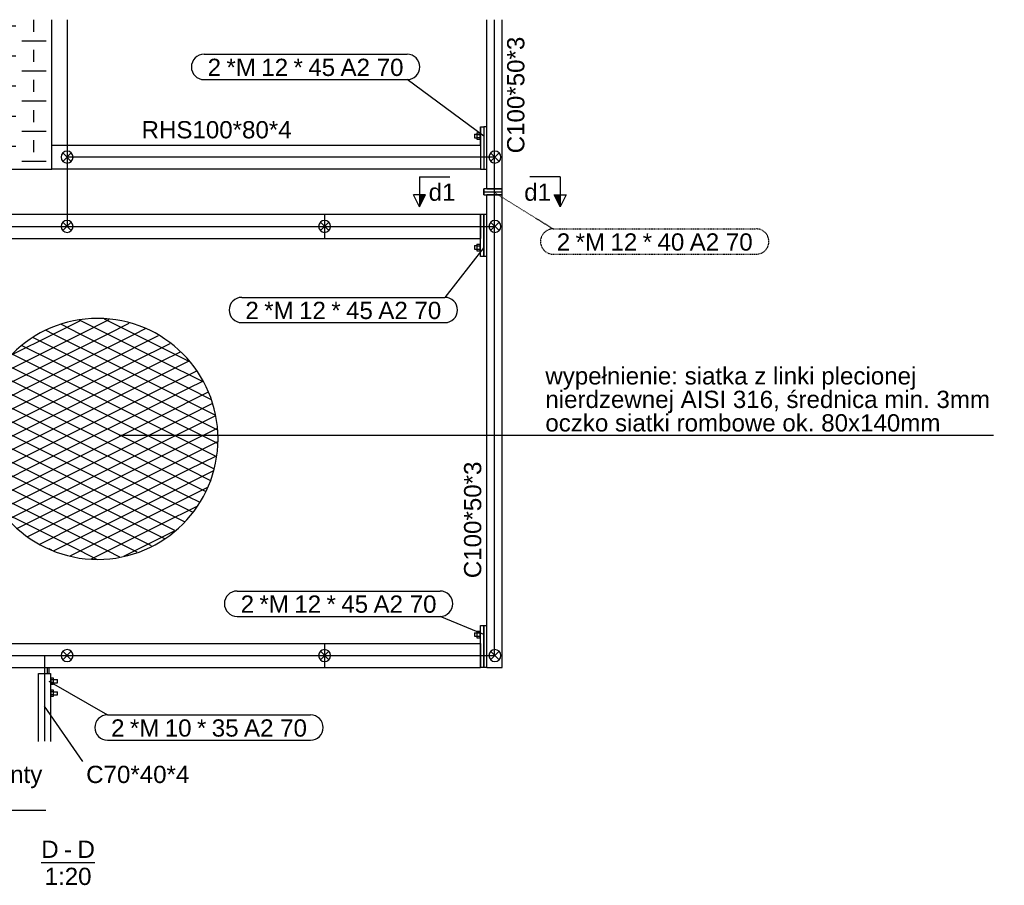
# Model space of a CAD drawing. Header units: millimetres. Extents: x 30 to 140409, y 21 to 10629.
# Tile 36 of 37: x 127225 to 130495, y 89 to 2963. Entities that reach past the tile are written whole.
import ezdxf

# ---------------------------------------------------------------- set-up
doc = ezdxf.new("R2010")
doc.units = ezdxf.units.MM
doc.linetypes.add('DXK_LINE_DOT2', pattern=[3.9198, 1.9599, -1.9599])
doc.styles.add('Arial', font='ARIAL.TTF', dxfattribs={"height": 0.2})

# ---------------------------------------------------------------- blocks, each defined once
blk = doc.blocks.new('Unknown-17 - 13547')
at = {"color": 5}
blk.add_line((127296.2, 165), (127474.4, 165), dxfattribs=at)
at = {"color": 5, "style": 'Arial'}
for s, p in [('D', (127296.2, 180)), ('D', (127416.6, 180)), ('-', (127372, 180)), ('1:20', (127307.4, 90))]:
    blk.add_text(s, height=57.3, dxfattribs=at).set_placement(p)
blk = doc.blocks.new('Part-13642 - 13547')
at = {"color": 7}
for p, q in [((125339.9, 2316.7), (125339.9, 2236.7)), ((125339.9, 2316.7), (128236.9, 2316.7)), ((128236.9, 2316.7), (128236.9, 2236.7)), ((125339.9, 2236.7), (128236.9, 2236.7))]:
    blk.add_line(p, q, dxfattribs=at)
blk = doc.blocks.new('Part-24909 - 13547')
at = {"color": 7}
for p, q in [((128755.9, 2176.7), (128755.9, 2316.7)), ((128755.9, 2316.7), (128765.9, 2316.7)), ((128765.9, 2316.7), (128765.9, 2176.7)), ((128755.9, 2176.7), (128755.9, 2236.7)), ((128765.9, 2176.7), (128755.9, 2176.7))]:
    blk.add_line(p, q, dxfattribs=at)
blk = doc.blocks.new('Part-21586 - 13547')
at = {"color": 7}
for p, q in [((127331.9, 2546.7), (128755.9, 2546.7)), ((128755.9, 2546.7), (128755.9, 2466.7)), ((128755.9, 2466.7), (127331.9, 2466.7))]:
    blk.add_line(p, q, dxfattribs=at)
blk = doc.blocks.new('Bolt-24910 - 13547')
at = {"color": 136}
for p, q in [((128734.9, 2212.7), (128734.9, 2211.9)), ((128734.9, 2212.7), (128742.9, 2212.7)), ((128734.9, 2211.9), (128734.9, 2209.7)), ((128734.9, 2209.7), (128734.9, 2206.7)), ((128734.9, 2206.7), (128734.9, 2203.7)), ((128734.9, 2203.7), (128734.9, 2201.5)), ((128734.9, 2201.5), (128734.9, 2200.7)), ((128734.9, 2200.7), (128742.9, 2200.7)), ((128742.9, 2217.6), (128742.9, 2212.1)), ((128742.9, 2217.6), (128752.9, 2217.6)), ((128742.9, 2212.1), (128742.9, 2201.2)), ((128742.9, 2212.1), (128752.9, 2212.1)), ((128742.9, 2201.2), (128742.9, 2195.7)), ((128742.9, 2201.2), (128752.9, 2201.2)), ((128742.9, 2195.7), (128752.9, 2195.7)), ((128752.9, 2218.7), (128752.9, 2217.1)), ((128752.9, 2218.7), (128755.9, 2218.7)), ((128752.9, 2217.1), (128752.9, 2212.7)), ((128752.9, 2212.7), (128752.9, 2206.7)), ((128752.9, 2206.7), (128752.9, 2200.7)), ((128752.9, 2200.7), (128752.9, 2196.3)), ((128752.9, 2196.3), (128752.9, 2194.7)), ((128752.9, 2194.7), (128755.9, 2194.7)), ((128765.9, 2212.7), (128766.9, 2212.7)), ((128765.9, 2200.7), (128766.9, 2200.7))]:
    blk.add_line(p, q, dxfattribs=at)
blk = doc.blocks.new('Part-21640 - 13547')
h = blk.add_hatch()
h.set_pattern_fill('', style=0, pattern_type=0)
h.set_pattern_definition([(0, (127331.93, 3042.84), (0, 100), [80, -120]), (90, (127471.93, 3022.84), (-200, 1e-14), [40, -60]), (90, (127371.93, 2972.84), (-200, 1e-14), [40, -60]), (0, (127431.93, 2992.84), (0, 100), [80, -120])])
h.paths.add_polyline_path([(127331.9, 2466.7), (127331.9, 2962.8), (125343.9, 2962.8), (125343.9, 2466.7)])
at = {"color": 7}
for p, q in [((125343.9, 2962.8), (125343.9, 2466.7)), ((127331.9, 2466.7), (127331.9, 2962.8)), ((125343.9, 2466.7), (127331.9, 2466.7))]:
    blk.add_line(p, q, dxfattribs=at)
blk = doc.blocks.new('Part-21643 - 13547')
at = {"color": 7}
for p, q in [((128776.9, 2606.7), (128776.9, 2962.8)), ((128776.9, 2401.7), (128776.9, 2962.8)), ((128826.9, 2401.7), (128826.9, 2962.8)), ((128776.9, 2401.7), (128776.9, 2466.7)), ((128776.9, 2401.7), (128826.9, 2401.7))]:
    blk.add_line(p, q, dxfattribs=at)
blk = doc.blocks.new('Part-24898 - 13547')
at = {"color": 7}
for p, q in [((125339.9, 891.7), (125339.9, 811.7)), ((125339.9, 891.7), (128236.9, 891.7)), ((128236.9, 891.7), (128236.9, 811.7)), ((125339.9, 811.7), (128236.9, 811.7))]:
    blk.add_line(p, q, dxfattribs=at)
blk = doc.blocks.new('Part-24899 - 13547')
at = {"color": 7}
for p, q in [((128776.9, 811.7), (128776.9, 2381.7)), ((128826.9, 2381.7), (128776.9, 2381.7)), ((128776.9, 2316.7), (128776.9, 2381.7)), ((128826.9, 811.7), (128826.9, 2381.7)), ((128776.9, 951.7), (128776.9, 2176.7)), ((128776.9, 811.7), (128826.9, 811.7))]:
    blk.add_line(p, q, dxfattribs=at)
blk = doc.blocks.new('Part-24902 - 13547')
at = {"color": 7}
for p, q in [((128236.9, 891.7), (128236.9, 811.7)), ((128236.9, 891.7), (128755.9, 891.7)), ((128755.9, 891.7), (128755.9, 811.7)), ((128236.9, 811.7), (128755.9, 811.7))]:
    blk.add_line(p, q, dxfattribs=at)
blk = doc.blocks.new('Part-24903 - 13547')
at = {"color": 7}
for p, q in [((128236.9, 2316.7), (128236.9, 2236.7)), ((128236.9, 2316.7), (128755.9, 2316.7)), ((128755.9, 2316.7), (128755.9, 2236.7)), ((128236.9, 2236.7), (128755.9, 2236.7))]:
    blk.add_line(p, q, dxfattribs=at)
blk = doc.blocks.new('Part-24908 - 13547')
at = {"color": 7}
for p, q in [((128766.9, 2176.7), (128766.9, 2316.7)), ((128766.9, 2176.7), (128766.9, 2316.7)), ((128766.9, 2316.7), (128776.9, 2316.7)), ((128776.9, 2176.7), (128766.9, 2176.7))]:
    blk.add_line(p, q, dxfattribs=at)
blk = doc.blocks.new('Part-25053 - 13547')
at = {"color": 7}
for p, q in [((128755.9, 891.7), (128755.9, 951.7)), ((128755.9, 811.7), (128755.9, 951.7)), ((128755.9, 951.7), (128765.9, 951.7)), ((128765.9, 951.7), (128765.9, 811.7)), ((128765.9, 811.7), (128755.9, 811.7))]:
    blk.add_line(p, q, dxfattribs=at)
blk = doc.blocks.new('Part-25059 - 13547')
at = {"color": 7}
for p, q in [((127286.9, 791.7), (127286.9, 791.7)), ((127286.9, 791.7), (127326.9, 791.7)), ((127286.9, 566), (127286.9, 791.7)), ((127326.9, 791.7), (127326.9, 566))]:
    blk.add_line(p, q, dxfattribs=at)
blk = doc.blocks.new('Part-24935 - 13547')
at = {"color": 7}
for p, q in [((128755.9, 2546.7), (128755.9, 2606.7)), ((128755.9, 2606.7), (128755.9, 2606.7)), ((128755.9, 2606.7), (128755.9, 2606.7)), ((128755.9, 2606.7), (128755.9, 2466.7)), ((128755.9, 2606.7), (128765.9, 2606.7)), ((128765.9, 2606.7), (128765.9, 2466.7)), ((128755.9, 2466.7), (128765.9, 2466.7))]:
    blk.add_line(p, q, dxfattribs=at)
blk = doc.blocks.new('Part-25064 - 13547')
at = {"color": 7}
for p, q in [((127316.9, 791.7), (127316.9, 811.7)), ((127322.9, 791.7), (127322.9, 811.7))]:
    blk.add_line(p, q, dxfattribs=at)
blk = doc.blocks.new('Part-24936 - 13547')
at = {"color": 7}
for p, q in [((128766.9, 2606.7), (128766.9, 2606.7)), ((128766.9, 2606.7), (128766.9, 2466.7)), ((128776.9, 2606.7), (128766.9, 2606.7)), ((128776.9, 2606.7), (128776.9, 2606.7)), ((128776.9, 2466.7), (128776.9, 2606.7)), ((128766.9, 2466.7), (128766.9, 2466.7)), ((128766.9, 2466.7), (128776.9, 2466.7)), ((128776.9, 2466.7), (128776.9, 2466.7))]:
    blk.add_line(p, q, dxfattribs=at)
blk = doc.blocks.new('Bolt-25065 - 13547')
at = {"color": 136}
for p, q in [((127326.9, 776.7), (127328.9, 776.7)), ((127326.9, 756.7), (127328.9, 756.7)), ((127328.9, 775.3), (127328.9, 776.7)), ((127336.9, 776.5), (127328.9, 776.5)), ((127328.9, 771.7), (127328.9, 775.3)), ((127328.9, 766.7), (127328.9, 771.7)), ((127336.9, 771.6), (127328.9, 771.6)), ((127328.9, 761.7), (127328.9, 766.7)), ((127336.9, 761.8), (127328.9, 761.8)), ((127328.9, 758), (127328.9, 761.7)), ((127328.9, 756.7), (127328.9, 758)), ((127328.9, 756.8), (127336.9, 756.8)), ((127336.9, 771.6), (127336.9, 776.5)), ((127336.9, 771.7), (127349.9, 771.7)), ((127336.9, 761.8), (127336.9, 771.6)), ((127336.9, 756.8), (127336.9, 761.8)), ((127336.9, 761.7), (127349.9, 761.7)), ((127349.9, 771), (127349.9, 771.7)), ((127349.9, 769.2), (127349.9, 771)), ((127349.9, 766.7), (127349.9, 769.2)), ((127349.9, 764.2), (127349.9, 766.7)), ((127349.9, 762.3), (127349.9, 764.2)), ((127349.9, 761.7), (127349.9, 762.3)), ((127326.9, 736.7), (127328.9, 736.7)), ((127328.9, 735.3), (127328.9, 736.7)), ((127336.9, 736.5), (127328.9, 736.5)), ((127328.9, 731.7), (127328.9, 735.3)), ((127328.9, 726.7), (127328.9, 731.7)), ((127336.9, 731.6), (127328.9, 731.6)), ((127328.9, 721.7), (127328.9, 726.7)), ((127336.9, 721.8), (127328.9, 721.8)), ((127328.9, 718), (127328.9, 721.7)), ((127336.9, 731.6), (127336.9, 736.5)), ((127336.9, 731.7), (127349.9, 731.7)), ((127336.9, 721.8), (127336.9, 731.6)), ((127336.9, 716.8), (127336.9, 721.8)), ((127336.9, 721.7), (127349.9, 721.7)), ((127349.9, 731), (127349.9, 731.7)), ((127349.9, 729.2), (127349.9, 731)), ((127349.9, 726.7), (127349.9, 729.2)), ((127349.9, 724.2), (127349.9, 726.7)), ((127349.9, 722.3), (127349.9, 724.2)), ((127349.9, 721.7), (127349.9, 722.3)), ((127326.9, 716.7), (127328.9, 716.7)), ((127328.9, 716.7), (127328.9, 718)), ((127328.9, 716.8), (127336.9, 716.8))]:
    blk.add_line(p, q, dxfattribs=at)
blk = doc.blocks.new('Bolt-24937 - 13547')
at = {"color": 136}
for p, q in [((128742.9, 2587.6), (128742.9, 2582.1)), ((128742.9, 2587.6), (128752.9, 2587.6)), ((128752.9, 2588.7), (128752.9, 2587.1)), ((128752.9, 2588.7), (128755.9, 2588.7)), ((128752.9, 2587.1), (128752.9, 2582.7)), ((128755.9, 2591.1), (128755.9, 2591.7)), ((128755.9, 2591.7), (128755.9, 2591.1)), ((128755.9, 2589.5), (128755.9, 2591.1)), ((128755.9, 2591.1), (128755.9, 2589.5)), ((128755.9, 2588.7), (128755.9, 2589.5)), ((128755.9, 2589.5), (128755.9, 2588.7)), ((128734.9, 2582.7), (128734.9, 2581.9)), ((128734.9, 2582.7), (128742.9, 2582.7)), ((128734.9, 2581.9), (128734.9, 2579.7)), ((128734.9, 2579.7), (128734.9, 2576.7)), ((128734.9, 2576.7), (128734.9, 2573.7)), ((128734.9, 2573.7), (128734.9, 2571.5)), ((128734.9, 2571.5), (128734.9, 2570.7)), ((128734.9, 2570.7), (128742.9, 2570.7)), ((128742.9, 2582.1), (128742.9, 2571.2)), ((128742.9, 2582.1), (128752.9, 2582.1)), ((128742.9, 2571.2), (128742.9, 2565.7)), ((128742.9, 2571.2), (128752.9, 2571.2)), ((128742.9, 2565.7), (128752.9, 2565.7)), ((128752.9, 2582.7), (128752.9, 2576.7)), ((128752.9, 2576.7), (128752.9, 2570.7)), ((128752.9, 2570.7), (128752.9, 2566.3)), ((128752.9, 2566.3), (128752.9, 2564.7)), ((128752.9, 2564.7), (128755.9, 2564.7)), ((128755.9, 2564.7), (128755.9, 2563.9)), ((128755.9, 2563.9), (128755.9, 2564.7)), ((128755.9, 2563.9), (128755.9, 2562.2)), ((128755.9, 2562.2), (128755.9, 2563.9)), ((128755.9, 2562.2), (128755.9, 2561.7)), ((128755.9, 2561.7), (128755.9, 2562.2)), ((128765.9, 2582.7), (128766.9, 2582.7)), ((128765.9, 2570.7), (128766.9, 2570.7))]:
    blk.add_line(p, q, dxfattribs=at)
blk = doc.blocks.new('Part-24945 - 13547')
at = {"color": 7}
for p, q in [((128766.9, 2391.7), (128766.9, 2381.7)), ((128766.9, 2381.7), (128766.9, 2391.7)), ((128826.9, 2381.7), (128826.9, 2391.7)), ((128766.9, 2381.7), (128826.9, 2381.7))]:
    blk.add_line(p, q, dxfattribs=at)
blk = doc.blocks.new('Part-24946 - 13547')
at = {"color": 7}
for p, q in [((128826.9, 2401.7), (128766.9, 2401.7)), ((128766.9, 2401.7), (128766.9, 2391.7)), ((128766.9, 2391.7), (128766.9, 2401.7)), ((128766.9, 2391.7), (128826.9, 2391.7)), ((128826.9, 2391.7), (128826.9, 2401.7))]:
    blk.add_line(p, q, dxfattribs=at)
blk = doc.blocks.new('Part-25052 - 13547')
at = {"color": 7}
for p, q in [((128766.9, 811.7), (128766.9, 951.7)), ((128766.9, 811.7), (128766.9, 951.7)), ((128766.9, 951.7), (128776.9, 951.7)), ((128776.9, 811.7), (128766.9, 811.7))]:
    blk.add_line(p, q, dxfattribs=at)
blk = doc.blocks.new('Bolt-25054 - 13547')
at = {"color": 136}
for p, q in [((128734.9, 927.7), (128734.9, 926.9)), ((128734.9, 927.7), (128742.9, 927.7)), ((128734.9, 926.9), (128734.9, 924.7)), ((128734.9, 924.7), (128734.9, 921.7)), ((128734.9, 921.7), (128734.9, 918.7)), ((128734.9, 918.7), (128734.9, 916.5)), ((128734.9, 916.5), (128734.9, 915.7)), ((128742.9, 932.6), (128742.9, 927.1)), ((128742.9, 932.6), (128752.9, 932.6)), ((128742.9, 927.1), (128742.9, 916.2)), ((128742.9, 927.1), (128752.9, 927.1)), ((128742.9, 916.2), (128742.9, 910.7)), ((128742.9, 916.2), (128752.9, 916.2)), ((128752.9, 933.7), (128752.9, 932.1)), ((128752.9, 933.7), (128755.9, 933.7)), ((128752.9, 932.1), (128752.9, 927.7)), ((128752.9, 927.7), (128752.9, 921.7)), ((128752.9, 921.7), (128752.9, 915.7)), ((128765.9, 927.7), (128766.9, 927.7)), ((128734.9, 915.7), (128742.9, 915.7)), ((128742.9, 910.7), (128752.9, 910.7)), ((128752.9, 915.7), (128752.9, 911.3)), ((128752.9, 911.3), (128752.9, 909.7)), ((128752.9, 909.7), (128755.9, 909.7)), ((128765.9, 915.7), (128766.9, 915.7))]:
    blk.add_line(p, q, dxfattribs=at)
blk = doc.blocks.new('Circle-14143 - 13547')
at = {"color": 7}
for p, q in [((127335.8, 1919), (127429, 1965.6)), ((127515.8, 1919), (127423.6, 1965.1)), ((127425.8, 1919), (127522.1, 1967.2)), ((127605.8, 1919), (127506.3, 1968.7)), ((127335.8, 1919), (127312.2, 1930.8)), ((127425.8, 1919), (127363, 1950.4)), ((127515.8, 1919), (127588.1, 1955.2)), ((127605.8, 1919), (127642.5, 1937.3)), ((127197.3, 1849.8), (127335.8, 1919)), ((127245.8, 1829), (127425.8, 1919)), ((127425.8, 1829), (127268.7, 1907.5)), ((127515.8, 1829), (127335.8, 1919)), ((127335.8, 1919), (127335.8, 1919)), ((127335.8, 1829), (127515.8, 1919)), ((127335.8, 1919), (127335.8, 1919)), ((127605.8, 1829), (127425.8, 1919)), ((127425.8, 1919), (127425.8, 1919)), ((127425.8, 1829), (127605.8, 1919)), ((127425.8, 1919), (127425.8, 1919)), ((127695.8, 1829), (127515.8, 1919)), ((127515.8, 1919), (127515.8, 1919)), ((127515.8, 1919), (127515.8, 1919)), ((127515.8, 1829), (127686, 1914.1)), ((127785.8, 1829), (127605.8, 1919)), ((127605.8, 1919), (127605.8, 1919)), ((127605.8, 1919), (127605.8, 1919)), ((127335.8, 1829), (127233, 1880.4)), ((127605.8, 1829), (127724.3, 1888.3)), ((127245.8, 1829), (127199.3, 1852.2)), ((127695.8, 1829), (127758.4, 1860.3)), ((127142.4, 1777.3), (127245.8, 1829)), ((127155.8, 1739), (127335.8, 1829)), ((127335.8, 1739), (127173.1, 1820.3)), ((127425.8, 1739), (127245.8, 1829)), ((127245.8, 1829), (127245.8, 1829)), ((127245.8, 1739), (127425.8, 1829)), ((127245.8, 1829), (127245.8, 1829)), ((127515.8, 1739), (127335.8, 1829)), ((127335.8, 1829), (127335.8, 1829)), ((127335.8, 1739), (127515.8, 1829)), ((127335.8, 1829), (127335.8, 1829)), ((127605.8, 1739), (127425.8, 1829)), ((127425.8, 1829), (127425.8, 1829)), ((127425.8, 1739), (127605.8, 1829)), ((127425.8, 1829), (127425.8, 1829)), ((127695.8, 1739), (127515.8, 1829)), ((127515.8, 1829), (127515.8, 1829)), ((127515.8, 1739), (127695.8, 1829)), ((127515.8, 1829), (127515.8, 1829)), ((127785.8, 1739), (127605.8, 1829)), ((127605.8, 1829), (127605.8, 1829)), ((127605.8, 1739), (127785.8, 1829)), ((127605.8, 1829), (127605.8, 1829)), ((127833.8, 1760), (127695.8, 1829)), ((127695.8, 1829), (127695.8, 1829)), ((127695.8, 1829), (127695.8, 1829)), ((127785.8, 1829), (127786.4, 1829.3)), ((127787.3, 1828.3), (127785.8, 1829)), ((127785.8, 1829), (127785.8, 1829)), ((127785.8, 1829), (127785.8, 1829)), ((127245.8, 1739), (127148, 1787.9)), ((127695.8, 1739), (127812.6, 1797.4)), ((127095.7, 1664), (127245.8, 1739)), ((127111.8, 1717), (127155.8, 1739)), ((127155.8, 1739), (127129, 1752.4)), ((127335.8, 1649), (127155.8, 1739)), ((127155.8, 1739), (127155.8, 1739)), ((127155.8, 1649), (127335.8, 1739)), ((127155.8, 1739), (127155.8, 1739)), ((127425.8, 1649), (127245.8, 1739)), ((127245.8, 1739), (127245.8, 1739)), ((127245.8, 1649), (127425.8, 1739)), ((127245.8, 1739), (127245.8, 1739)), ((127515.8, 1649), (127335.8, 1739)), ((127335.8, 1739), (127335.8, 1739)), ((127335.8, 1649), (127515.8, 1739)), ((127335.8, 1739), (127335.8, 1739)), ((127605.8, 1649), (127425.8, 1739)), ((127425.8, 1739), (127425.8, 1739)), ((127425.8, 1649), (127605.8, 1739)), ((127425.8, 1739), (127425.8, 1739)), ((127695.8, 1649), (127515.8, 1739)), ((127515.8, 1739), (127515.8, 1739)), ((127515.8, 1649), (127695.8, 1739)), ((127515.8, 1739), (127515.8, 1739)), ((127785.8, 1649), (127605.8, 1739)), ((127605.8, 1739), (127605.8, 1739)), ((127605.8, 1649), (127785.8, 1739)), ((127605.8, 1739), (127605.8, 1739)), ((127875.8, 1649), (127695.8, 1739)), ((127695.8, 1739), (127695.8, 1739)), ((127695.8, 1739), (127695.8, 1739)), ((127785.8, 1739), (127832.5, 1762.4)), ((127859.7, 1702), (127785.8, 1739)), ((127785.8, 1739), (127785.8, 1739)), ((127785.8, 1739), (127785.8, 1739)), ((127245.8, 1649), (127111.5, 1716.1)), ((127695.8, 1649), (127851.5, 1726.9)), ((127155.8, 1649), (127099.7, 1677.1)), ((127785.8, 1649), (127863.9, 1688.1)), ((127083.7, 1568), (127245.8, 1649)), ((127087.8, 1615), (127155.8, 1649)), ((127245.8, 1559), (127089.9, 1636.9)), ((127335.8, 1559), (127155.8, 1649)), ((127155.8, 1649), (127155.8, 1649)), ((127155.8, 1559), (127335.8, 1649)), ((127155.8, 1649), (127155.8, 1649)), ((127425.8, 1559), (127245.8, 1649)), ((127245.8, 1649), (127245.8, 1649)), ((127245.8, 1559), (127425.8, 1649)), ((127245.8, 1649), (127245.8, 1649)), ((127515.8, 1559), (127335.8, 1649)), ((127335.8, 1649), (127335.8, 1649)), ((127335.8, 1559), (127515.8, 1649)), ((127335.8, 1649), (127335.8, 1649)), ((127605.8, 1559), (127425.8, 1649)), ((127425.8, 1649), (127425.8, 1649)), ((127425.8, 1559), (127605.8, 1649)), ((127425.8, 1649), (127425.8, 1649)), ((127695.8, 1559), (127515.8, 1649)), ((127515.8, 1649), (127515.8, 1649)), ((127515.8, 1559), (127695.8, 1649)), ((127515.8, 1649), (127515.8, 1649)), ((127785.8, 1559), (127605.8, 1649)), ((127605.8, 1649), (127605.8, 1649)), ((127605.8, 1559), (127785.8, 1649)), ((127605.8, 1649), (127605.8, 1649)), ((127875.8, 1559), (127695.8, 1649)), ((127695.8, 1649), (127695.8, 1649)), ((127695.8, 1559), (127875.8, 1649)), ((127695.8, 1649), (127695.8, 1649)), ((127880.4, 1601.7), (127785.8, 1649)), ((127785.8, 1649), (127785.8, 1649)), ((127785.8, 1649), (127785.8, 1649)), ((127875.8, 1649), (127875.8, 1649)), ((127875.8, 1649), (127875.8, 1649)), ((127875.8, 1649), (127875.8, 1649)), ((127785.8, 1559), (127880, 1606.1)), ((127155.8, 1559), (127085.7, 1594)), ((127245.8, 1469), (127085.6, 1549.1)), ((127088, 1525.1), (127155.8, 1559)), ((127094.1, 1483.2), (127245.8, 1559)), ((127335.8, 1469), (127155.8, 1559)), ((127155.8, 1559), (127155.8, 1559)), ((127155.8, 1469), (127335.8, 1559)), ((127155.8, 1559), (127155.8, 1559)), ((127425.8, 1469), (127245.8, 1559)), ((127245.8, 1559), (127245.8, 1559)), ((127245.8, 1469), (127425.8, 1559)), ((127245.8, 1559), (127245.8, 1559)), ((127515.8, 1469), (127335.8, 1559)), ((127335.8, 1559), (127335.8, 1559)), ((127335.8, 1469), (127515.8, 1559)), ((127335.8, 1559), (127335.8, 1559)), ((127605.8, 1469), (127425.8, 1559)), ((127425.8, 1559), (127425.8, 1559)), ((127425.8, 1469), (127605.8, 1559)), ((127425.8, 1559), (127425.8, 1559)), ((127695.8, 1469), (127515.8, 1559)), ((127515.8, 1559), (127515.8, 1559)), ((127515.8, 1469), (127695.8, 1559)), ((127515.8, 1559), (127515.8, 1559)), ((127785.8, 1469), (127605.8, 1559)), ((127605.8, 1559), (127605.8, 1559)), ((127605.8, 1469), (127785.8, 1559)), ((127605.8, 1559), (127605.8, 1559)), ((127869.5, 1472.2), (127695.8, 1559)), ((127695.8, 1559), (127695.8, 1559)), ((127695.8, 1469), (127875.8, 1559)), ((127695.8, 1559), (127695.8, 1559)), ((127877.7, 1513), (127785.8, 1559)), ((127785.8, 1559), (127785.8, 1559)), ((127785.8, 1559), (127785.8, 1559)), ((127875.8, 1559), (127882.6, 1562.4)), ((127882, 1555.9), (127875.8, 1559)), ((127875.8, 1559), (127875.8, 1559)), ((127875.8, 1559), (127875.8, 1559)), ((127785.8, 1469), (127878, 1515.1)), ((127155.8, 1469), (127090.3, 1501.8)), ((127245.8, 1379), (127104.2, 1449.8)), ((127106, 1444.1), (127155.8, 1469)), ((127120.2, 1406.2), (127245.8, 1469)), ((127335.8, 1379), (127155.8, 1469)), ((127155.8, 1469), (127155.8, 1469)), ((127155.8, 1379), (127335.8, 1469)), ((127155.8, 1469), (127155.8, 1469)), ((127425.8, 1379), (127245.8, 1469)), ((127245.8, 1469), (127245.8, 1469)), ((127245.8, 1379), (127425.8, 1469)), ((127245.8, 1469), (127245.8, 1469)), ((127515.8, 1379), (127335.8, 1469)), ((127335.8, 1469), (127335.8, 1469)), ((127335.8, 1379), (127515.8, 1469)), ((127335.8, 1469), (127335.8, 1469)), ((127605.8, 1379), (127425.8, 1469)), ((127425.8, 1469), (127425.8, 1469)), ((127425.8, 1379), (127605.8, 1469)), ((127425.8, 1469), (127425.8, 1469)), ((127695.8, 1379), (127515.8, 1469)), ((127515.8, 1469), (127515.8, 1469)), ((127515.8, 1379), (127695.8, 1469)), ((127515.8, 1469), (127515.8, 1469)), ((127785.8, 1379), (127605.8, 1469)), ((127605.8, 1469), (127605.8, 1469)), ((127605.8, 1379), (127785.8, 1469)), ((127605.8, 1469), (127605.8, 1469)), ((127841.4, 1396.2), (127695.8, 1469)), ((127695.8, 1469), (127695.8, 1469)), ((127695.8, 1469), (127695.8, 1469)), ((127695.8, 1379), (127867.2, 1464.7)), ((127857.6, 1433.1), (127785.8, 1469)), ((127785.8, 1469), (127785.8, 1469)), ((127785.8, 1469), (127785.8, 1469)), ((127785.8, 1379), (127849.2, 1410.7)), ((127155.8, 1379), (127127, 1393.4)), ((127139.1, 1370.7), (127155.8, 1379)), ((127335.8, 1289), (127155.8, 1379)), ((127155.8, 1379), (127155.8, 1379)), ((127155.8, 1379), (127155.8, 1379)), ((127160.9, 1336.6), (127245.8, 1379)), ((127187.1, 1304.6), (127335.8, 1379)), ((127425.8, 1289), (127245.8, 1379)), ((127245.8, 1379), (127245.8, 1379)), ((127245.8, 1289), (127425.8, 1379)), ((127245.8, 1379), (127245.8, 1379)), ((127515.8, 1289), (127335.8, 1379)), ((127335.8, 1379), (127335.8, 1379)), ((127335.8, 1289), (127515.8, 1379)), ((127335.8, 1379), (127335.8, 1379)), ((127605.8, 1289), (127425.8, 1379)), ((127425.8, 1379), (127425.8, 1379)), ((127425.8, 1289), (127605.8, 1379)), ((127425.8, 1379), (127425.8, 1379)), ((127695.8, 1289), (127515.8, 1379)), ((127515.8, 1379), (127515.8, 1379)), ((127515.8, 1289), (127695.8, 1379)), ((127515.8, 1379), (127515.8, 1379)), ((127772.5, 1295.7), (127605.8, 1379)), ((127605.8, 1379), (127605.8, 1379)), ((127605.8, 1289), (127785.8, 1379)), ((127605.8, 1379), (127605.8, 1379)), ((127798.7, 1327.6), (127695.8, 1379)), ((127695.8, 1379), (127695.8, 1379)), ((127695.8, 1379), (127695.8, 1379)), ((127822.4, 1360.7), (127785.8, 1379)), ((127785.8, 1379), (127785.8, 1379)), ((127785.8, 1379), (127785.8, 1379)), ((127695.8, 1289), (127816.1, 1349.2)), ((127245.8, 1289), (127168, 1327.9)), ((127217, 1274.6), (127245.8, 1289)), ((127425.8, 1199), (127245.8, 1289)), ((127245.8, 1289), (127245.8, 1289)), ((127245.8, 1289), (127245.8, 1289)), ((127251.1, 1246.7), (127335.8, 1289)), ((127291.8, 1222), (127425.8, 1289)), ((127515.8, 1199), (127335.8, 1289)), ((127335.8, 1289), (127335.8, 1289)), ((127335.8, 1289), (127335.8, 1289)), ((127336.7, 1199.5), (127515.8, 1289)), ((127605.8, 1199), (127425.8, 1289)), ((127425.8, 1289), (127425.8, 1289)), ((127425.8, 1199), (127605.8, 1289)), ((127425.8, 1289), (127425.8, 1289)), ((127662.8, 1215.5), (127515.8, 1289)), ((127515.8, 1289), (127515.8, 1289)), ((127515.8, 1199), (127695.8, 1289)), ((127515.8, 1289), (127515.8, 1289)), ((127706.2, 1238.8), (127605.8, 1289)), ((127605.8, 1289), (127605.8, 1289)), ((127605.8, 1289), (127605.8, 1289)), ((127740.3, 1266.8), (127695.8, 1289)), ((127695.8, 1289), (127695.8, 1289)), ((127695.8, 1289), (127695.8, 1289)), ((127605.8, 1199), (127738.7, 1265.5)), ((127331.2, 1201.3), (127322.2, 1205.8)), ((127392.8, 1182.5), (127425.8, 1199)), ((127481.4, 1171.2), (127425.8, 1199)), ((127425.8, 1199), (127425.8, 1199)), ((127425.8, 1199), (127425.8, 1199)), ((127463.6, 1172.9), (127515.8, 1199)), ((127557.3, 1178.2), (127515.8, 1199)), ((127515.8, 1199), (127515.8, 1199)), ((127515.8, 1199), (127515.8, 1199)), ((127570.6, 1181.4), (127605.8, 1199)), ((127614.4, 1194.7), (127605.8, 1199)), ((127605.8, 1199), (127605.8, 1199)), ((127605.8, 1199), (127605.8, 1199))]:
    blk.add_line(p, q, dxfattribs=at)
for start, end in [(0, 180), (180, 0)]:
    blk.add_arc((127483.5, 1571), 400, start, end, dxfattribs=at)
blk = doc.blocks.new('Line-27205 - 13547')
at = {"color": 1, "linetype": 'Continuous'}
blk.add_line((125326.9, 2276.7), (128801.9, 2276.7), dxfattribs=at)
blk = doc.blocks.new('Circle-27672 - 13547')
at = {"color": 1}
for start, end in [(0, 180), (180, 0)]:
    blk.add_arc((128803.3, 2506.7), 20, start, end, dxfattribs=at)
blk = doc.blocks.new('Line-27229 - 13547')
at = {"color": 1, "linetype": 'Continuous'}
blk.add_line((128801.9, 851.7), (128801.9, 2962.7), dxfattribs=at)
blk = doc.blocks.new('Circle-27652 - 13547')
at = {"color": 1}
for start, end in [(0, 180), (180, 0)]:
    blk.add_arc((127381.9, 2276.7), 20, start, end, dxfattribs=at)
blk = doc.blocks.new('Circle-27662 - 13547')
at = {"color": 1}
for start, end in [(0, 180), (180, 0)]:
    blk.add_arc((127381.9, 2506.7), 20, start, end, dxfattribs=at)
blk = doc.blocks.new('Circle-27675 - 13547')
at = {"color": 1}
for start, end in [(0, 180), (180, 0)]:
    blk.add_arc((128803.3, 2276.7), 20, start, end, dxfattribs=at)
blk = doc.blocks.new('Circle-27678 - 13547')
at = {"color": 1}
for start, end in [(0, 180), (180, 0)]:
    blk.add_arc((128803.3, 851.7), 20, start, end, dxfattribs=at)
blk = doc.blocks.new('Circle-27681 - 13547')
at = {"color": 1}
for start, end in [(0, 180), (180, 0)]:
    blk.add_arc((128237.5, 851.7), 20, start, end, dxfattribs=at)
blk = doc.blocks.new('Circle-27701 - 13547')
at = {"color": 1}
for start, end in [(0, 180), (180, 0)]:
    blk.add_arc((128237.5, 2276.7), 20, start, end, dxfattribs=at)
blk = doc.blocks.new('Circle-27722 - 13547')
at = {"color": 1}
for start, end in [(0, 180), (180, 0)]:
    blk.add_arc((127381.9, 851.7), 20, start, end, dxfattribs=at)
blk = doc.blocks.new('Line-27263 - 13547')
at = {"color": 1, "linetype": 'Continuous'}
blk.add_line((125343.9, 851.7), (128801.9, 851.7), dxfattribs=at)
blk = doc.blocks.new('Line-27679 - 13547')
at = {"color": 1, "linetype": 'Continuous'}
blk.add_line((128789.1, 865.8), (128817.4, 837.5), dxfattribs=at)
blk = doc.blocks.new('Line-27682 - 13547')
at = {"color": 1, "linetype": 'Continuous'}
blk.add_line((128223.4, 865.8), (128251.7, 837.5), dxfattribs=at)
blk = doc.blocks.new('Line-27723 - 13547')
at = {"color": 1, "linetype": 'Continuous'}
blk.add_line((127367.8, 865.8), (127396.1, 837.5), dxfattribs=at)
blk = doc.blocks.new('Line-27653 - 13547')
at = {"color": 1, "linetype": 'Continuous'}
blk.add_line((127367.8, 2290.8), (127396.1, 2262.5), dxfattribs=at)
blk = doc.blocks.new('Line-27663 - 13547')
at = {"color": 1, "linetype": 'Continuous'}
blk.add_line((127367.8, 2520.8), (127396.1, 2492.5), dxfattribs=at)
blk = doc.blocks.new('Line-27673 - 13547')
at = {"color": 1, "linetype": 'Continuous'}
blk.add_line((128789.1, 2520.8), (128817.4, 2492.5), dxfattribs=at)
blk = doc.blocks.new('Line-27676 - 13547')
at = {"color": 1, "linetype": 'Continuous'}
blk.add_line((128789.1, 2290.8), (128817.4, 2262.5), dxfattribs=at)
blk = doc.blocks.new('Line-27702 - 13547')
at = {"color": 1, "linetype": 'Continuous'}
blk.add_line((128223.4, 2290.8), (128251.7, 2262.5), dxfattribs=at)
blk = doc.blocks.new('Line-27680 - 13547')
at = {"color": 1, "linetype": 'Continuous'}
blk.add_line((128789.1, 837.5), (128817.4, 865.8), dxfattribs=at)
blk = doc.blocks.new('Line-27306 - 13547')
at = {"color": 1, "linetype": 'Continuous'}
blk.add_line((127306.9, 851.7), (127306.9, 567.6), dxfattribs=at)
blk = doc.blocks.new('Line-27654 - 13547')
at = {"color": 1, "linetype": 'Continuous'}
blk.add_line((127367.8, 2262.5), (127396.1, 2290.8), dxfattribs=at)
blk = doc.blocks.new('Line-27664 - 13547')
at = {"color": 1, "linetype": 'Continuous'}
blk.add_line((127367.8, 2492.5), (127396.1, 2520.8), dxfattribs=at)
blk = doc.blocks.new('Line-27674 - 13547')
at = {"color": 1, "linetype": 'Continuous'}
blk.add_line((128789.1, 2492.5), (128817.4, 2520.8), dxfattribs=at)
blk = doc.blocks.new('Line-27677 - 13547')
at = {"color": 1, "linetype": 'Continuous'}
blk.add_line((128789.1, 2262.5), (128817.4, 2290.8), dxfattribs=at)
blk = doc.blocks.new('Line-27683 - 13547')
at = {"color": 1, "linetype": 'Continuous'}
blk.add_line((128223.4, 837.5), (128251.7, 865.8), dxfattribs=at)
blk = doc.blocks.new('Line-27703 - 13547')
at = {"color": 1, "linetype": 'Continuous'}
blk.add_line((128223.4, 2262.5), (128251.7, 2290.8), dxfattribs=at)
blk = doc.blocks.new('Line-27721 - 13547')
at = {"color": 1, "linetype": 'Continuous'}
blk.add_line((127367.8, 837.5), (127396.1, 865.8), dxfattribs=at)
blk = doc.blocks.new('Line-27339 - 13547')
at = {"color": 1, "linetype": 'Continuous'}
blk.add_line((128803.1, 2506.7), (127381.9, 2506.7), dxfattribs=at)
blk = doc.blocks.new('Line-27413 - 13547')
at = {"color": 1, "linetype": 'Continuous'}
blk.add_line((127381.9, 2962.8), (127381.9, 2276.7), dxfattribs=at)
blk = doc.blocks.new('Text-15458 - 13547')
at = {"color": 136}
for p, q in [((125758.9, 851.7), (125828.6, 338.5)), ((125828.6, 338.5), (127311.2, 338.5))]:
    blk.add_line(p, q, dxfattribs=at)
at = {"color": 30, "style": 'Arial'}
for s, p in [('lina nośna pleciona nierdzewna 316,', (125840.6, 506.5)), ('średnica min. 8mm, minimum 3 elementy', (125840.6, 428.5)), ('napinające na 1 kontur', (125840.6, 350.5))]:
    blk.add_text(s, height=57.305, dxfattribs=at).set_placement(p)
blk = doc.blocks.new('Text-14169 - 13547')
at = {"color": 136}
for p, q in [((127555.1, 1583.7), (128958.8, 1583.7)), ((128958.8, 1583.7), (130459.4, 1583.7))]:
    blk.add_line(p, q, dxfattribs=at)
at = {"color": 30, "style": 'Arial'}
for s, p in [('wypełnienie: siatka z linki plecionej', (128970.8, 1751.7)), ('nierdzewnej AISI 316, średnica min. 3mm', (128970.8, 1673.7)), ('oczko siatki rombowe ok. 80x140mm', (128970.8, 1595.7))]:
    blk.add_text(s, height=57.305, dxfattribs=at).set_placement(p)
blk = doc.blocks.new('Mark-27055 - 13547')
at = {"color": 30, "style": 'Arial'}
blk.add_text('RHS100*80*4', height=57.305, dxfattribs=at).set_placement((127629.5, 2568.9))
blk = doc.blocks.new('Mark-24974 - 13547')
at = {"color": 136, "linetype": 'DXK_LINE_DOT2'}
for p, q in [((128796.9, 2391.7), (128996.8, 2268.2)), ((128996.8, 2268.2), (129671.4, 2268.2)), ((128996.8, 2184.2), (129671.4, 2184.2))]:
    blk.add_line(p, q, dxfattribs=at)
for centre, start, end in [((128996.8, 2226.2), 90, 270), ((129671.4, 2226.2), 270, 90)]:
    blk.add_arc(centre, 42, start, end, dxfattribs=at)
at = {"color": 30, "style": 'Arial'}
for s, p in [('*M', (129071.3, 2196.2)), ('*', (129294.1, 2196.2)), ('2', (129008.8, 2196.2)), ('12', (129187.1, 2196.2)), ('40', (129343.3, 2196.2)), ('A2 70', (129450.3, 2196.2))]:
    blk.add_text(s, height=57.3, dxfattribs=at).set_placement(p)
blk = doc.blocks.new('Mark-27033 - 13547')
at = {"color": 136}
for p, q in [((128766.4, 2206.7), (128637, 2041)), ((127962.4, 2041), (128637, 2041)), ((127962.4, 1957), (128637, 1957))]:
    blk.add_line(p, q, dxfattribs=at)
for centre, start, end in [((127962.4, 1999), 90, 270), ((128637, 1999), 270, 90)]:
    blk.add_arc(centre, 42, start, end, dxfattribs=at)
at = {"color": 30, "style": 'Arial'}
for s, p in [('*M', (128036.9, 1969)), ('*', (128259.7, 1969)), ('2', (127974.4, 1969)), ('12', (128152.7, 1969)), ('45', (128308.8, 1969)), ('A2 70', (128415.8, 1969))]:
    blk.add_text(s, height=57.3, dxfattribs=at).set_placement(p)
blk = doc.blocks.new('Mark-24949 - 13547')
at = {"color": 30, "style": 'Arial'}
blk.add_text('C100*50*3', height=57.3, rotation=90.0002, dxfattribs=at).set_placement((128901.1, 2519.2))
blk = doc.blocks.new('Mark-24971 - 13547')
at = {"color": 136}
for p, q in [((127836.9, 2848), (128511.5, 2848)), ((127836.9, 2764), (128511.5, 2764)), ((128766.4, 2576.7), (128511.5, 2764))]:
    blk.add_line(p, q, dxfattribs=at)
for centre, start, end in [((127836.9, 2806), 90, 270), ((128511.5, 2806), 270, 90)]:
    blk.add_arc(centre, 42, start, end, dxfattribs=at)
at = {"color": 30, "style": 'Arial'}
for s, p in [('2', (127848.9, 2776)), ('*M', (127911.4, 2776)), ('12', (128027.2, 2776)), ('*', (128134.2, 2776)), ('45', (128183.4, 2776)), ('A2 70', (128290.4, 2776))]:
    blk.add_text(s, height=57.3, dxfattribs=at).set_placement(p)
blk = doc.blocks.new('Mark-25082 - 13547')
at = {"color": 136}
blk.add_line((127306.4, 683.4), (127433.5, 500.5), dxfattribs=at)
at = {"color": 30, "style": 'Arial'}
blk.add_text('C70*40*4', height=57.3, dxfattribs=at).set_placement((127445.5, 428.5))
blk = doc.blocks.new('Mark-25087 - 13547')
at = {"color": 136}
for p, q in [((127946.6, 1065.9), (128621.2, 1065.9)), ((127946.6, 981.9), (128621.2, 981.9)), ((128766.4, 921.7), (128621.2, 981.9))]:
    blk.add_line(p, q, dxfattribs=at)
for centre, start, end in [((127946.6, 1023.9), 90, 270), ((128621.2, 1023.9), 270, 90)]:
    blk.add_arc(centre, 42, start, end, dxfattribs=at)
at = {"color": 30, "style": 'Arial'}
for s, p in [('2', (127958.6, 993.9)), ('*M', (128021.1, 993.9)), ('12', (128136.9, 993.9)), ('*', (128243.9, 993.9)), ('45', (128293, 993.9)), ('A2 70', (128400, 993.9))]:
    blk.add_text(s, height=57.3, dxfattribs=at).set_placement(p)
blk = doc.blocks.new('Mark-25089 - 13547')
at = {"color": 136}
for p, q in [((127321.9, 766.7), (127516.2, 654.6)), ((127516.2, 654.6), (128190.8, 654.6)), ((127516.2, 570.6), (128190.8, 570.6))]:
    blk.add_line(p, q, dxfattribs=at)
for centre, start, end in [((127516.2, 612.6), 90, 270), ((128190.8, 612.6), 270, 90)]:
    blk.add_arc(centre, 42, start, end, dxfattribs=at)
at = {"color": 30, "style": 'Arial'}
for s, p in [('2', (127528.2, 582.6)), ('*M', (127590.7, 582.6)), ('10', (127706.5, 582.6)), ('*', (127813.5, 582.6)), ('35', (127862.7, 582.6)), ('A2 70', (127969.7, 582.6))]:
    blk.add_text(s, height=57.3, dxfattribs=at).set_placement(p)
blk = doc.blocks.new('Mark-27059 - 13547')
at = {"color": 30, "style": 'Arial'}
blk.add_text('C100*50*3', height=57.3, rotation=90.0002, dxfattribs=at).set_placement((128757.9, 1108.6))
blk = doc.blocks.new('SectionMark-28446 - 13547')
for points in [[(128553.1, 2381.7), (128573.1, 2381.7), (128553.1, 2341.7)], [(128999.6, 2381.7), (129019.6, 2381.7), (129019.6, 2341.7)]]:
    blk.add_hatch(color=5).paths.add_polyline_path(points)
at = {"color": 5}
for p, q in [((128553.1, 2441.7), (128653.1, 2441.7)), ((128553.1, 2441.7), (128553.1, 2341.7)), ((129019.6, 2441.7), (128919.6, 2441.7)), ((129019.6, 2441.7), (129019.6, 2341.7)), ((128553.1, 2341.7), (128533.1, 2381.7)), ((128573.1, 2381.7), (128533.1, 2381.7)), ((128553.1, 2341.7), (128573.1, 2381.7)), ((128999.6, 2381.7), (129039.6, 2381.7)), ((129019.6, 2341.7), (128999.6, 2381.7)), ((129039.6, 2381.7), (129019.6, 2341.7))]:
    blk.add_line(p, q, dxfattribs=at)
at = {"color": 5, "style": 'Arial'}
for p in [(128583.1, 2361.7), (128900.6, 2361.7)]:
    blk.add_text('d1', height=57.3, dxfattribs=at).set_placement(p)

msp = doc.modelspace()

# ---------------------------------------------------------------- block references
for name in ['Part-21640 - 13547', 'Line-27413 - 13547', 'Part-21643 - 13547', 'Line-27229 - 13547', 'Mark-24949 - 13547', 'Mark-24971 - 13547', 'Mark-27055 - 13547', 'Bolt-24937 - 13547', 'Part-24935 - 13547', 'Part-24936 - 13547', 'Part-21586 - 13547', 'Circle-27662 - 13547', 'Line-27663 - 13547', 'Line-27664 - 13547', 'Circle-27672 - 13547', 'Line-27673 - 13547', 'Line-27674 - 13547', 'Line-27339 - 13547', 'SectionMark-28446 - 13547', 'Part-24946 - 13547', 'Part-24945 - 13547', 'Mark-24974 - 13547', 'Part-24899 - 13547', 'Part-13642 - 13547', 'Circle-27652 - 13547', 'Line-27653 - 13547', 'Line-27654 - 13547', 'Circle-27701 - 13547', 'Line-27702 - 13547', 'Line-27703 - 13547', 'Part-24903 - 13547', 'Part-24909 - 13547', 'Part-24908 - 13547', 'Circle-27675 - 13547', 'Line-27676 - 13547', 'Line-27677 - 13547', 'Line-27205 - 13547', 'Mark-27033 - 13547', 'Bolt-24910 - 13547', 'Circle-14143 - 13547', 'Text-14169 - 13547', 'Mark-27059 - 13547', 'Mark-25087 - 13547', 'Part-25053 - 13547', 'Part-25052 - 13547', 'Bolt-25054 - 13547', 'Part-24898 - 13547', 'Part-24902 - 13547', 'Line-27263 - 13547', 'Text-15458 - 13547', 'Line-27306 - 13547', 'Circle-27722 - 13547', 'Line-27723 - 13547', 'Line-27721 - 13547', 'Circle-27681 - 13547', 'Line-27682 - 13547', 'Line-27683 - 13547', 'Circle-27678 - 13547', 'Line-27679 - 13547', 'Line-27680 - 13547', 'Part-25059 - 13547', 'Part-25064 - 13547', 'Mark-25089 - 13547', 'Bolt-25065 - 13547', 'Mark-25082 - 13547', 'Unknown-17 - 13547']:
    msp.add_blockref(name, (0, 0))

doc.saveas('drawing.dxf')
